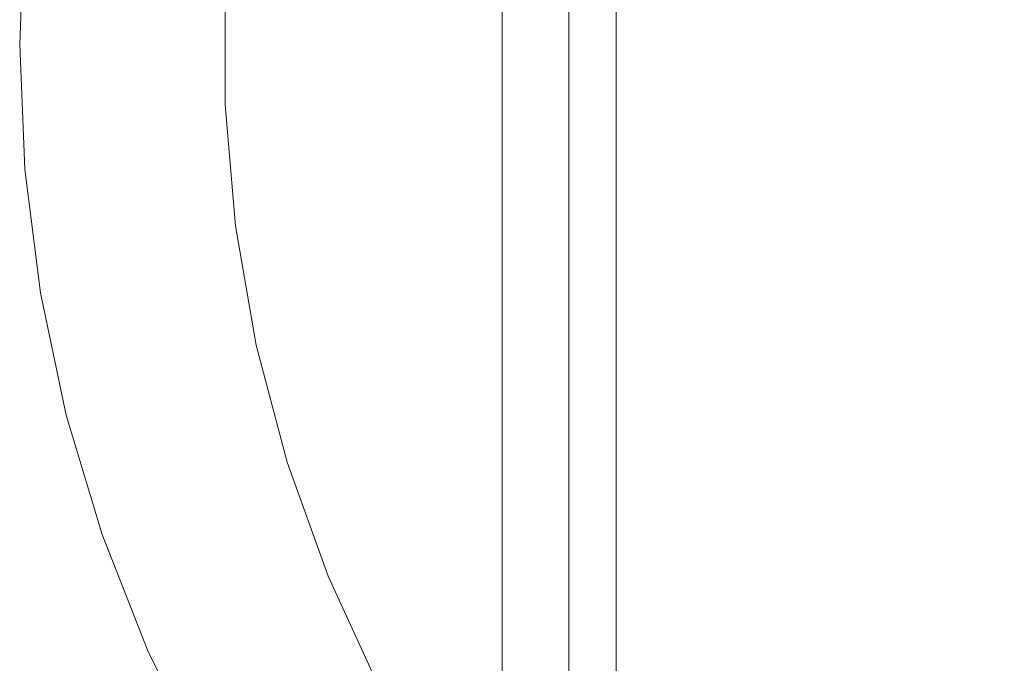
# Model space of a CAD drawing. Header units: millimetres. Extents: x -148 to 148, y -92 to 92.
# Tile 11 of 49: x -148 to -75, y -46 to 2. Entities that reach past the tile are written whole.
import ezdxf

# ---------------------------------------------------------------- set-up
doc = ezdxf.new("R2010")
doc.units = ezdxf.units.MM
doc.header["$LTSCALE"] = 25.4
doc.layers.add('Lighting-Moving Light', color=7, linetype='Continuous', lineweight=5, true_color=0x000000)

# ---------------------------------------------------------------- blocks, each defined once
blk = doc.blocks.new('Group-1')
at = {"layer": 'Lighting-Moving Light', "color": 7, "linetype": 'Continuous', "lineweight": 5, "transparency": 33554687}
for points in [[(-2119.658, -1205.846, -16.5), (-2124.623, -1200.88, -21.465), (-2124.623, -1384.88, -21.465), (-2119.658, -1379.915, -16.5)], [(-1905.589, -1205.846, -16.5), (-2119.658, -1205.846, -16.5), (-2119.658, -1379.915, -16.5), (-1905.589, -1379.915, -16.5)], [(-2116.123, -1209.38, -108.466), (-1909.124, -1209.38, -108.466), (-1909.124, -1376.38, -108.466), (-2116.123, -1376.38, -108.466)]]:
    blk.add_3dface(points, dxfattribs=at)
for points, invisible_edges in [([(-2124.623, -1384.88, -99.966), (-2124.623, -1200.88, -99.965), (-2124.623, -1200.88, -99.966)], 9), ([(-2124.623, -1200.88, -99.966), (-2116.123, -1209.38, -108.466), (-2116.123, -1376.38, -108.466), (-2124.623, -1384.88, -99.966)], 8), ([(-2124.623, -1384.88, -99.966), (-2124.623, -1384.88, -99.965), (-2124.623, -1200.88, -99.965)], 8), ([(-2124.623, -1200.88, -99.965), (-2124.623, -1342.091, -77.387), (-2124.623, -1243.669, -77.387)], 11), ([(-2124.623, -1243.669, -47.544), (-2124.623, -1342.091, -47.544), (-2124.623, -1200.88, -21.465)], 11), ([(-2124.623, -1200.88, -99.965), (-2124.623, -1384.88, -99.965), (-2124.623, -1369.725, -77.387), (-2124.623, -1342.091, -77.387)], 10), ([(-2124.623, -1384.88, -21.465), (-2124.623, -1200.88, -21.465), (-2124.623, -1342.091, -47.544), (-2124.623, -1369.725, -47.544)], 10), ([(-2124.623, -1342.091, -77.387), (-2124.623, -1342.091, -47.544), (-2124.623, -1243.669, -47.544), (-2124.623, -1243.669, -77.387)], 10), ([(-2160.614, -1292.881, -77.387), (-2160.226, -1283.587, -77.387), (-2145.289, -1288.358, -77.387), (-2145.29, -1297.391, -77.387)], 10), ([(-2145.29, -1297.391, -47.544), (-2145.289, -1288.358, -47.544), (-2160.226, -1283.587, -47.544), (-2160.614, -1292.881, -47.544)], 10), ([(-2160.226, -1283.587, -47.544), (-2160.226, -1283.587, -77.387), (-2160.614, -1292.881, -77.387), (-2160.614, -1292.881, -47.544)], 5), ([(-2145.29, -1297.391, -47.544), (-2145.29, -1297.391, -77.387), (-2145.289, -1288.358, -77.387), (-2145.289, -1288.358, -47.544)], 5), ([(-2145.29, -1297.391, -77.387), (-2160.226, -1302.175, -77.387), (-2160.614, -1292.881, -77.387)], 9), ([(-2160.614, -1292.881, -47.544), (-2160.226, -1302.175, -47.544), (-2145.29, -1297.391, -47.544)], 10), ([(-2160.614, -1292.881, -47.544), (-2160.614, -1292.881, -77.387), (-2160.226, -1302.175, -77.387), (-2160.226, -1302.175, -47.544)], 5), ([(-2145.29, -1297.391, -77.387), (-2144.513, -1306.391, -77.387), (-2159.066, -1311.404, -77.387), (-2160.226, -1302.175, -77.387)], 10), ([(-2160.226, -1302.175, -47.544), (-2159.066, -1311.404, -47.544), (-2144.513, -1306.391, -47.544), (-2145.29, -1297.391, -47.544)], 10), ([(-2144.513, -1306.391, -47.544), (-2144.513, -1306.391, -77.387), (-2145.29, -1297.391, -77.387), (-2145.29, -1297.391, -47.544)], 5), ([(-2160.226, -1302.175, -47.544), (-2160.226, -1302.175, -77.387), (-2159.066, -1311.404, -77.387), (-2159.066, -1311.404, -47.544)], 5), ([(-2157.142, -1320.505, -77.387), (-2159.066, -1311.404, -77.387), (-2144.513, -1306.391, -77.387), (-2142.965, -1315.29, -77.387)], 10), ([(-2142.965, -1315.29, -47.544), (-2144.513, -1306.391, -47.544), (-2159.066, -1311.404, -47.544), (-2157.142, -1320.505, -47.544)], 10), ([(-2142.965, -1315.29, -47.544), (-2142.965, -1315.29, -77.387), (-2144.513, -1306.391, -77.387), (-2144.513, -1306.391, -47.544)], 5), ([(-2159.066, -1311.404, -47.544), (-2159.066, -1311.404, -77.387), (-2157.142, -1320.505, -77.387), (-2157.142, -1320.505, -47.544)], 5), ([(-2142.965, -1315.29, -77.387), (-2140.657, -1324.023, -77.387), (-2154.466, -1329.414, -77.387), (-2157.142, -1320.505, -77.387)], 10), ([(-2157.142, -1320.505, -47.544), (-2154.466, -1329.414, -47.544), (-2140.657, -1324.023, -47.544), (-2142.965, -1315.29, -47.544)], 10), ([(-2140.657, -1324.023, -47.544), (-2140.657, -1324.023, -77.387), (-2142.965, -1315.29, -77.387), (-2142.965, -1315.29, -47.544)], 5), ([(-2157.142, -1320.505, -47.544), (-2157.142, -1320.505, -77.387), (-2154.466, -1329.414, -77.387), (-2154.466, -1329.414, -47.544)], 5), ([(-2151.058, -1338.069, -77.387), (-2154.466, -1329.414, -77.387), (-2140.657, -1324.023, -77.387), (-2137.605, -1332.525, -77.387)], 10), ([(-2137.605, -1332.525, -47.544), (-2140.657, -1324.023, -47.544), (-2154.466, -1329.414, -47.544), (-2151.058, -1338.069, -47.544)], 10), ([(-2137.605, -1332.525, -47.544), (-2137.605, -1332.525, -77.387), (-2140.657, -1324.023, -77.387), (-2140.657, -1324.023, -47.544)], 5), ([(-2154.466, -1329.414, -47.544), (-2154.466, -1329.414, -77.387), (-2151.058, -1338.069, -77.387), (-2151.058, -1338.069, -47.544)], 5), ([(-2137.605, -1332.525, -77.387), (-2133.834, -1340.732, -77.387), (-2146.941, -1346.41, -77.387), (-2151.058, -1338.069, -77.387)], 10), ([(-2151.058, -1338.069, -47.544), (-2146.941, -1346.41, -47.544), (-2133.834, -1340.732, -47.544), (-2137.605, -1332.525, -47.544)], 10), ([(-2133.834, -1340.732, -47.544), (-2133.834, -1340.732, -77.387), (-2137.605, -1332.525, -77.387), (-2137.605, -1332.525, -47.544)], 4), ([(-2151.058, -1338.069, -47.544), (-2151.058, -1338.069, -77.387), (-2146.941, -1346.41, -77.387), (-2146.941, -1346.41, -47.544)], 5)]:
    blk.add_3dface(points, dxfattribs=dict(at, invisible_edges=invisible_edges))
at = {"layer": 'Lighting-Moving Light', "color": 0, "flags": 1}
for tag in ['Yoke', 'Weight', 'Weight', 'Wattage', '3D_Symbol_Name', 'Candlepower', 'Body', 'Model_Name', 'Beam_Angle', 'Field_Angle', 'Remarks', 'Beam_Angle_2', 'Field_Angle_2', 'Num_Channels', 'Frame_Size', 'Device_Type', 'FixtureID', 'Frame_Size', 'Base', 'Lens', 'Inst_Type', 'Lamp']:
    blk.add_attdef(tag, (-2481.594, 128.93), '', height=0.18, dxfattribs=at)

msp = doc.modelspace()

# ---------------------------------------------------------------- block references
at = {"layer": 'Lighting-Moving Light', "color": 7, "transparency": 33554687}
msp.add_blockref('Group-1', (2012.623, 1292.88), dxfattribs=at)

doc.saveas('drawing.dxf')
